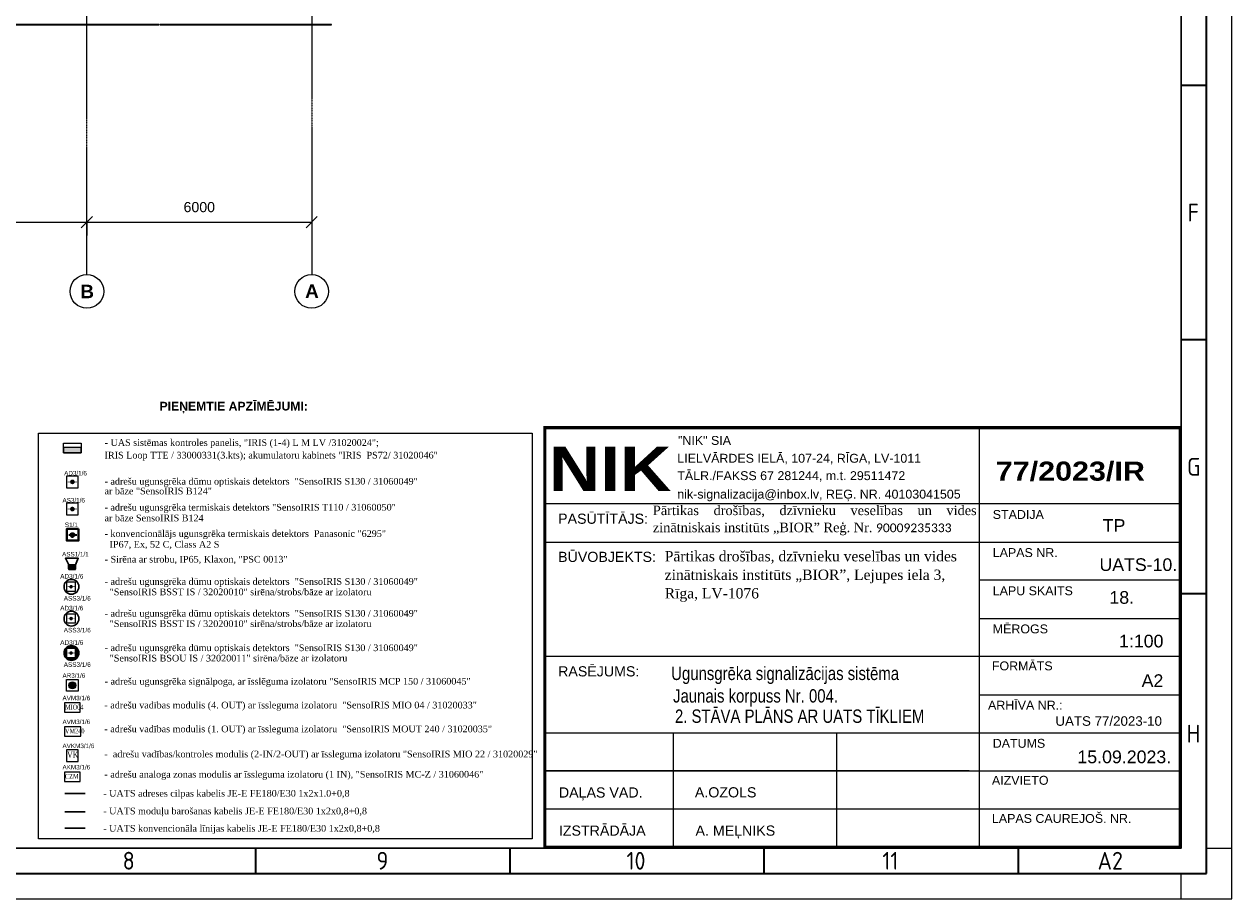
# Model space of a CAD drawing. Header units: millimetres. Extents: x -197461 to 862495, y -970068 to 63888.
# Tile 74 of 205: x -90476 to -58238, y -600991 to -577644. Entities that reach past the tile are written whole.
import ezdxf

# ---------------------------------------------------------------- set-up
doc = ezdxf.new("R2010")
doc.units = ezdxf.units.MM
doc.linetypes.add('Grid Line', pattern=[22.225, 12.7, -3.175, 3.175, -3.175])
doc.layers.get('0').update_dxf_attribs({"linetype": 'CONTINUOUS'})
doc.layers.get('Defpoints').update_dxf_attribs({"linetype": 'CONTINUOUS'})
for name, color, linetype, lineweight in [('00_rāmis', 7, 'CONTINUOUS', 18), ('00_text_rakstlaukums', 7, 'CONTINUOUS', 18), ('00_tieva', 7, 'CONTINUOUS', 15), ('A-ANNO-DIMS', 211, 'CONTINUOUS', 9), ('A-MASS', 70, 'CONTINUOUS', 5), ('Hatch', 7, 'CONTINUOUS', 0), ('Karlis_UAS_black', 7, 'CONTINUOUS', 30), ('S-GRID', 1, 'CONTINUOUS', 9), ('S-GRID-IDEN', 1, 'CONTINUOUS', 25), ('Titlebox', 7, 'CONTINUOUS', 9)]:
    doc.layers.add(name, color=color, linetype=linetype, lineweight=lineweight)
for name, color, linetype in [('PDF_Geometry', 7, 'CONTINUOUS'), ('Rasējuma lapa', 7, 'CONTINUOUS'), ('UAS', 240, 'CONTINUOUS')]:
    doc.layers.add(name, color=color, linetype=linetype)
doc.styles.add('ARIAL', font='arialbd.ttf')
doc.styles.add('Arial_2', font='arial.ttf', dxfattribs={"height": 270})
doc.styles.add('Arial_baltic', font='arial.ttf')
doc.styles.add('Bold', font='ariblk.ttf', dxfattribs={"height": 60})
doc.styles.add('Calibri', font='calibri.ttf')
doc.styles.add('ISO', font='iso')
doc.styles.add('Karlis_times', font='times.ttf', dxfattribs={"height": 2.2})
doc.styles.add('saurais70', font='arial.ttf', dxfattribs={"width": 0.7, "height": 250})
doc.dimstyles.new('Arrow_-_2_5mm_Arial', dxfattribs={"dimscale": 304.8, "dimtxt": 275.470038, "dimasz": 0.984252, "dimexe": 1.181102, "dimexo": 0.738189, "dimgap": 0.86122, "dimtad": 1, "dimdec": 0, "dimrnd": 5, "dimzin": 0, "dimdsep": 46, "dimtxsty": 'Arial_2', "dimblk1": 'OBLIQUE', "dimblk2": 'OBLIQUE', "dimsah": 1, "dimcen": 0.09, "dimazin": 0, "dimtfac": 1, "dimtdec": 4, "dimtix": 1, "dimtmove": 0, "dimatfit": 3, "dimfxl": 1, "dimtvp": 1, "dimtfill": 1, "dimtolj": 1, "dimtzin": 0, "dimarcsym": 2})

# ---------------------------------------------------------------- blocks, each defined once
blk = doc.blocks.new('A2_L')
at = {"layer": 'Rasējuma lapa'}
for p, q in [((0, 0), (0, 420)), ((-5, 10), (0, 10)), ((-10, 0), (-10, 5)), ((-594, 0), (0, 0))]:
    blk.add_line(p, q, dxfattribs=at)
at = {"layer": 'Rasējuma lapa', "lineweight": 35}
for p, q in [((-5, 5), (-5, 415)), ((-5, 160), (-10, 160)), ((-5, 110), (-10, 110)), ((-5, 60), (-10, 60)), ((-192, 5), (-192, 10)), ((-142, 5), (-142, 10)), ((-92, 5), (-92, 10)), ((-42, 5), (-42, 10)), ((-579, 5), (-5, 5))]:
    blk.add_line(p, q, dxfattribs=at)
at = {"layer": 'Rasējuma lapa', "lineweight": 30}
for p, q in [((-10, 10), (-10, 410)), ((-574, 10), (-10, 10))]:
    blk.add_line(p, q, dxfattribs=at)
at = {"layer": 'Rasējuma lapa', "style": 'ISO'}
for s, p in [('F', (-8.72, 133.25)), ('G', (-8.81, 83.25)), ('H', (-8.9, 30.75)), ('8', (-218.23, 5.75)), ('9', (-168.28, 5.75)), ('10', (-119.1, 5.75)), ('11', (-68.75, 5.75)), ('A2', (-26.41, 5.75))]:
    blk.add_text(s, height=3.5, dxfattribs=at).set_placement(p)
blk = doc.blocks.new('*U1293')
at = {"layer": 'Rasējuma lapa'}
blk.add_blockref('A2_L', (0, 0), dxfattribs=at)
blk = doc.blocks.new('Grid - Ass 4_0mm-197408-Otrā stāva plāns uz atzīmes 3_400')
at = {"layer": 'S-GRID-IDEN'}
blk.add_circle((0, 0), 3, dxfattribs=at)
blk = doc.blocks.new('_OBLIQUE')
at = {"color": 0, "linetype": 'ByBlock'}
blk.add_line((-0.5, -0.5), (0.5, 0.5), dxfattribs=at)
blk = doc.blocks.new('*D1303')
at = {"layer": 'A-ANNO-DIMS', "color": 0, "lineweight": -2, "transparency": 16777216}
for p, q in [((-94801, -582929), (-88801, -582929)), ((-94801, -582942), (-94801, -583289)), ((-88801, -582942), (-88801, -583289))]:
    blk.add_line(p, q, dxfattribs=at)
at = {"layer": 'Defpoints', "color": 0, "transparency": 16777216}
for p in [(-94801, -582717), (-88801, -582717), (-88801, -582929)]:
    blk.add_point(p, dxfattribs=at)
at = {"layer": 'A-ANNO-DIMS', "color": 0, "lineweight": -2, "transparency": 16777216, "xscale": 299.9999999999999, "yscale": 299.9999999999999, "zscale": 299.9999999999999, "rotation": 180}
blk.add_blockref('_OBLIQUE', (-94801, -582929), dxfattribs=at)
at = {"layer": 'A-ANNO-DIMS', "color": 0, "lineweight": -2, "transparency": 16777216, "xscale": 299.9999999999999, "yscale": 299.9999999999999, "zscale": 299.9999999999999}
blk.add_blockref('_OBLIQUE', (-88801, -582929), dxfattribs=at)
at = {"layer": 'A-ANNO-DIMS', "color": 0, "transparency": 16777216, "insert": (-91801, -582529), "char_height": 270, "attachment_point": 5, "style": 'Arial_2', "bg_fill": 3, "box_fill_scale": 1.1, "bg_fill_color": 256, "bg_fill_true_color": 13158600, "bg_fill_transparency": 0}
blk.add_mtext('\\A1;6000', dxfattribs=at)
blk = doc.blocks.new('*D1304')
at = {"layer": 'A-ANNO-DIMS', "color": 0, "lineweight": -2, "transparency": 16777216}
for p, q in [((-88801, -582929), (-82801, -582929)), ((-88801, -582942), (-88801, -583289)), ((-82801, -582942), (-82801, -583289))]:
    blk.add_line(p, q, dxfattribs=at)
at = {"layer": 'Defpoints', "color": 0, "transparency": 16777216}
for p in [(-88801, -582717), (-82801, -582717), (-82801, -582929)]:
    blk.add_point(p, dxfattribs=at)
at = {"layer": 'A-ANNO-DIMS', "color": 0, "lineweight": -2, "transparency": 16777216, "xscale": 299.9999999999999, "yscale": 299.9999999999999, "zscale": 299.9999999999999, "rotation": 180}
blk.add_blockref('_OBLIQUE', (-88801, -582929), dxfattribs=at)
at = {"layer": 'A-ANNO-DIMS', "color": 0, "lineweight": -2, "transparency": 16777216, "xscale": 299.9999999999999, "yscale": 299.9999999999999, "zscale": 299.9999999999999}
blk.add_blockref('_OBLIQUE', (-82801, -582929), dxfattribs=at)
at = {"layer": 'A-ANNO-DIMS', "color": 0, "transparency": 16777216, "insert": (-85801, -582529), "char_height": 270, "attachment_point": 5, "style": 'Arial_2', "bg_fill": 3, "box_fill_scale": 1.1, "bg_fill_color": 256, "bg_fill_true_color": 13158600, "bg_fill_transparency": 0}
blk.add_mtext('\\A1;6000', dxfattribs=at)
blk = doc.blocks.new('AD-proj')
at = {"lineweight": 5}
blk.add_lwpolyline([(-250, -250), (250, -250), (250, 250), (-250, 250)], close=True, dxfattribs=at)
at = {"const_width": 30}
blk.add_lwpolyline([(-200, 0), (200, 0)], dxfattribs=at)
at = {"const_width": 100}
blk.add_lwpolyline([(-50, 0, 1), (50, 0, 1)], format="xyb", close=True, dxfattribs=at)
blk = doc.blocks.new('AP')
blk.add_hatch(color=256).paths.add_polyline_path([(150, 0, 1), (-150, 0, 1)])
for p, q in [((-250, 250), (250, 250)), ((-250, -250), (-250, 250)), ((250, 250), (250, -250)), ((250, -250), (-250, -250))]:
    blk.add_line(p, q)
blk.add_circle((0, 0), 150)

msp = doc.modelspace()

# ---------------------------------------------------------------- hatches: boundary and pattern name
at = {"layer": 'Hatch', "lineweight": 35, "ltscale": 14}
h = msp.add_hatch(dxfattribs=at)
h.set_pattern_fill('ANGLE', color=5, scale=0.651455)
h.set_pattern_definition([(0, (-3431636.81, 3756917.7434), (0, 4.550412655), [3.3093910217, -1.241021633]), (90, (-3431636.81, 3756917.7434), (-4.550412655, 3e-16), [3.3093910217, -1.241021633])])
h.paths.add_polyline_path([(-89132.695, -591278.37334, 1), (-89234.26009, -591278.37334, 1)])
at = {"layer": 'UAS', "linetype": 'Continuous', "lineweight": 25}
msp.add_hatch(color=1, dxfattribs=at).paths.add_polyline_path([(-89421.28463, -588944.58637), (-89421.28463, -589083.61335), (-88952.31844, -589083.61335), (-88952.31844, -588944.58637)])
at = {"layer": 'UAS', "linetype": 'ByBlock', "lineweight": 35, "ltscale": 10}
h = msp.add_hatch(dxfattribs=at)
h.set_pattern_fill('ANGLE', color=1, scale=0.920742)
h.set_pattern_definition([(0, (-125245.0714, -1311471.868), (0, 6.43138418), [4.67737031, -1.75401387]), (90, (-125245.0714, -1311471.868), (-6.43138418, 4e-16), [4.67737031, -1.75401387])])
h.paths.add_polyline_path([(-89286.22485, -592194.66663), (-89105.3686, -592194.66663), (-89105.3686, -592075.34842), (-89286.22485, -592075.34842)])
at = {"layer": 'UAS', "true_color": 0xc7c8ca}
h = msp.add_hatch(color=9, dxfattribs=at)
h.dxf.hatch_style = 1
h.paths.add_polyline_path([(-89015.59743, -594430.55684, 1), (-89411.65748, -594430.55684, 1)])
h.paths.add_polyline_path([(-89104.75084, -594548.31427), (-89341.34152, -594548.31427), (-89341.34152, -594311.72359), (-89104.75084, -594311.72359)], flags=16)
h.paths.add_polyline_path([(-89199.38711, -594430.01893, -1), (-89246.70525, -594430.01893, -1)], flags=0)

# ---------------------------------------------------------------- linework, layer by layer
at = {"color": 251, "lineweight": 5, "true_color": 0x636466}
for p, q in [((-86882.51673, -577649.9827), (-88343.43069, -577649.9827)), ((-88343.43069, -577659.9827), (-86882.51673, -577659.9827)), ((-86882.51673, -577659.9827), (-86882.51673, -577649.9827)), ((-85790.54225, -577649.9827), (-86858.51673, -577649.9827)), ((-86858.51673, -577649.9827), (-86858.51673, -577659.9827)), ((-86858.51673, -577659.9827), (-85790.54225, -577659.9827))]:
    msp.add_line(p, q, dxfattribs=at)
at = {"layer": '00_rāmis'}
for p, q in [((-59618.80658, -588414.34032), (-76577.89801, -588414.34027)), ((-59618.80343, -588414.34032), (-76577.89486, -588414.34027))]:
    msp.add_line(p, q, dxfattribs=at)
at = {"layer": '00_rāmis', "const_width": 84.79564}
msp.add_lwpolyline([(-76577.90535, -599611.40794), (-59618.80343, -599611.40794), (-59618.80343, -588414.34032), (-76577.90535, -588414.34032)], close=True, dxfattribs=at)
at = {"layer": '00_tieva'}
for p, q in [((-64977.46606, -599611.41022), (-64977.46606, -588414.34027)), ((-59618.80658, -590450.25984), (-76577.89676, -590450.24414)), ((-64977.47527, -599611.41022), (-64977.47527, -590450.25984)), ((-76577.89772, -591468.92783), (-59618.81579, -591468.92783)), ((-59618.80658, -592487.30462), (-64977.47527, -592487.3046)), ((-64977.47527, -593505.97755), (-59618.81579, -593505.97755)), ((-59618.80658, -594523.22413), (-76577.90138, -594523.22408)), ((-64977.47527, -595541.89707), (-59618.81579, -595541.89707)), ((-76577.90282, -596559.14359), (-59618.80658, -596559.14364)), ((-76577.90282, -596559.14359), (-59618.80658, -596559.14364)), ((-73146.25541, -599611.40861), (-73146.25541, -596559.14359)), ((-68783.10934, -599611.40973), (-68783.10934, -596559.14359)), ((-65247.85072, -597576.67544), (-76577.9036, -597576.67544)), ((-76577.90282, -597576.67544), (-59618.80658, -597576.67549)), ((-65247.85072, -597576.67544), (-76442.22596, -597576.67544)), ((-65247.85072, -598594.20729), (-76577.9036, -598594.20729)), ((-59618.80658, -598594.20734), (-76442.22596, -598594.20729))]:
    msp.add_line(p, q, dxfattribs=at)
at = {"layer": 'A-MASS', "color": 251, "lineweight": 18, "true_color": 0x636466}
for p, q in [((-88343.43069, -577649.98254), (-91789.06027, -577649.98254)), ((-91789.06027, -577659.98254), (-88343.43069, -577659.98254)), ((-88343.43069, -577659.98254), (-88343.43069, -577649.98254)), ((-85790.54225, -577649.9827), (-85790.54225, -577659.9827)), ((-82267.75973, -577649.9827), (-85790.54225, -577649.9827)), ((-85790.54225, -577659.9827), (-82267.75973, -577659.9827)), ((-82267.75973, -577659.9827), (-82267.75973, -577649.9827))]:
    msp.add_line(p, q, dxfattribs=at)
at = {"layer": 'Karlis_UAS_black', "color": 5, "lineweight": 40, "ltscale": 0.2}
msp.add_lwpolyline([(-89025.23601, -591116.36019), (-89337.93437, -591116.41476), (-89337.87979, -591429.11312), (-89025.18143, -591429.11313)], close=True, dxfattribs=at)
at = {"layer": 'PDF_Geometry', "lineweight": 9}
msp.add_lwpolyline([(-76228.54176, -588395.53167), (-59616.06858, -588395.53167)], dxfattribs=at)
at = {"layer": 'S-GRID', "color": 251, "linetype": 'Grid Line', "true_color": 0x636466}
for p, q in [((-88800.96639, -584327.17672), (-88800.96639, -575970.77758)), ((-82800.96639, -575970.77758), (-82800.96639, -584327.17672))]:
    msp.add_line(p, q, dxfattribs=at)
at = {"layer": 'UAS', "color": 5, "lineweight": 35, "ltscale": 14}
msp.add_line((-89283.46409, -591274.46137), (-89073.08269, -591274.46137), dxfattribs=at)
at = {"layer": 'UAS', "color": 1, "lineweight": 30}
msp.add_line((-88845.64071, -598181.13593), (-89388.15794, -598181.13593), dxfattribs=at)
at = {"layer": 'UAS', "color": 104, "lineweight": 30}
msp.add_line((-88845.64071, -598665.85848), (-89388.15794, -598665.85848), dxfattribs=at)
at = {"layer": 'UAS', "color": 5, "lineweight": 30}
msp.add_line((-88845.64071, -599106.08279), (-89388.15794, -599106.08279), dxfattribs=at)
at = {"layer": 'UAS', "color": 7, "lineweight": 13}
msp.add_lwpolyline([(-90091.25695, -588565.45873), (-76914.18662, -588565.45873), (-76914.18662, -599390.89851), (-90091.25695, -599390.89851)], close=True, dxfattribs=at)
at = {"layer": 'UAS', "color": 1, "linetype": 'Continuous', "lineweight": 25}
for points in [[(-89421.51544, -589083.61335), (-88952.31844, -589083.61335), (-88952.31844, -588944.58637), (-89421.51544, -588944.58637)], [(-88951.5861, -589083.89281), (-89421.28463, -589083.89281), (-89421.28463, -588824.6985), (-88951.5861, -588824.6985)]]:
    msp.add_lwpolyline(points, close=True, dxfattribs=at)
at = {"layer": 'UAS', "color": 1, "lineweight": 30}
for points in [[(-89101.75144, -592075.34842), (-89286.22485, -592075.34842), (-89373.0358, -591901.795), (-89033.02629, -591901.795)], [(-89286.22485, -592075.34842), (-89105.3686, -592075.34842), (-89105.3686, -592194.66663), (-89286.22485, -592194.66663)]]:
    msp.add_lwpolyline(points, close=True, dxfattribs=at)
at = {"layer": 'UAS', "color": 1, "ltscale": 0.2}
for points in [[(-88981.38576, -595762.79903), (-89401.76295, -595762.84242), (-89401.71956, -596011.44281), (-88981.34237, -596011.44281)], [(-88964.32091, -596398.45648), (-89401.76295, -596398.49986), (-89401.71956, -596647.10025), (-88964.27752, -596647.10026)], [(-89038.03625, -597015.369), (-89348.78673, -597015.42323), (-89348.7325, -597326.17372), (-89037.98201, -597326.17372)], [(-88981.38576, -597609.41053), (-89401.76295, -597609.45392), (-89401.71956, -597858.05431), (-88981.34237, -597858.05431)]]:
    msp.add_lwpolyline(points, close=True, dxfattribs=at)
at = {"layer": 'UAS', "color": 5, "lineweight": 35, "ltscale": 14}
msp.add_circle((-89183.47755, -591278.37334), 50.78254, dxfattribs=at)
at = {"layer": 'UAS', "color": 1, "lineweight": 30}
for centre in [(-89213.62746, -592661.48509), (-89213.62746, -593510.47232), (-89213.62746, -594430.55684)]:
    msp.add_circle(centre, 198.03002, dxfattribs=at)

# ---------------------------------------------------------------- block references
at = {"layer": 'Rasējuma lapa', "xscale": 135.6730224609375, "yscale": 135.6730224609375, "zscale": 135.6730224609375}
msp.add_blockref('*U1293', (-58237.88142, -600991.12528), dxfattribs=at)
at = {"layer": 'S-GRID-IDEN', "color": 251, "true_color": 0x636466, "xscale": 149.9999999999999, "yscale": 149.9999999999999, "zscale": 149.9999999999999}
msp.add_blockref('Grid - Ass 4_0mm-197408-Otrā stāva plāns uz atzīmes 3_400', (-88800.96639, -584777.17672), dxfattribs=at)
at = {"layer": 'S-GRID-IDEN', "color": 251, "true_color": 0x636466, "xscale": 149.9999999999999, "yscale": 149.9999999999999, "zscale": 149.9999999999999, "rotation": 180}
msp.add_blockref('Grid - Ass 4_0mm-197408-Otrā stāva plāns uz atzīmes 3_400', (-82800.96639, -584777.17672), dxfattribs=at)
at = {"layer": 'UAS'}
for p, xscale, yscale, zscale in [((-89187.83776, -589860.92881), 0.6215009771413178, 0.6215009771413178, 0.6215009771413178), ((-89187.83776, -590587.12548), 0.6215009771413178, 0.6215009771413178, 0.6215009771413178), ((-89223.04618, -592660.94717), 0.473181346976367, 0.473181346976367, 0.473181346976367), ((-89223.04618, -593509.93441), 0.473181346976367, 0.473181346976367, 0.473181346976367), ((-89223.04618, -594430.01893), 0.473181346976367, 0.473181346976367, 0.473181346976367)]:
    msp.add_blockref('AD-proj', p, dxfattribs=dict(at, xscale=xscale, yscale=yscale, zscale=zscale))
at = {"layer": 'UAS', "color": 1, "xscale": 0.6215009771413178, "yscale": 0.6215009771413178, "zscale": 0.6215009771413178}
msp.add_blockref('AP', (-89187.83776, -595292.04234), dxfattribs=at)

# ---------------------------------------------------------------- texts
at = {"layer": '00_rāmis'}
for s, height, style, p in [('"NIK" SIA', 237.444202, 'Arial_baltic', (-73022.25314, -588873.77564)), ('LIELVĀRDES IELĀ, 107-24, RĪGA, LV-1011', 237.4442015, 'Arial_baltic', (-73040.76773, -589350.34205)), ('77/2023/IR', 508.773834, 'Bold', (-64539.18711, -589828.35209)), ('TĀLR./FAKSS 67 281244, m.t. 29511472', 237.4442015, 'Arial_baltic', (-73040.76773, -589814.32782)), ('nik-signalizacija@inbox.lv, REĢ. NR. 40103041505', 237.4442015, 'Arial_baltic', (-73040.76773, -590307.55442)), ('PASŪTĪTĀJS:', 271.3460449, 'Arial_baltic', (-76222.50141, -590980.07143)), ('PASŪTĪTĀJS:', 271.3460449, 'Arial_baltic', (-76222.4922, -590980.07143)), ('STADIJA', 237.444202, 'Arial_baltic', (-64620.12407, -590850.27499)), ('TP', 338.3346, 'Arial_baltic', (-61683.89374, -591194.74545)), ('BŪVOBJEKTS:', 271.3460449, 'Arial_baltic', (-76222.49118, -591998.44325)), ('LAPAS NR.', 237.444202, 'Arial_baltic', (-64620.12407, -591867.80684)), ('UATS-10. ', 338.3346, 'Arial_baltic', (-61771.2782, -592239.9833)), ('LAPU SKAITS', 237.4442015, 'Arial_baltic', (-64620.12407, -592887.32472)), ('18.', 338.3346, 'Arial_baltic', (-61504.78851, -593115.39437)), ('MĒROGS', 237.444202, 'Arial_baltic', (-64620.12407, -593905.14184)), ('1:100', 339.182556, 'Arial_baltic', (-61249.41725, -594280.18364)), ('RASĒJUMS:', 271.346045, 'Arial_baltic', (-76222.50105, -595053.60627)), ('FORMĀTS', 237.444202, 'Arial_baltic', (-64642.75673, -594892.10214)), ('A2', 339.182556, 'Arial_baltic', (-60646.25416, -595336.889)), ('ARHĪVA NR.:', 237.4442015, 'Arial_baltic', (-64746.28039, -595940.60525)), ('UATS 77/2023-10', 254.3869171, 'Arial_baltic', (-62947.89852, -596371.71365)), ('DATUMS', 237.444202, 'Arial_baltic', (-64620.12313, -596958.40548)), ('15.09.2023.', 339.1825562, 'Arial_baltic', (-62360.29894, -597370.65995)), ('DAĻAS VAD.', 271.346045, 'Arial_baltic', (-76201.64383, -598288.04211)), ('A.OZOLS', 271.346045, 'Arial_baltic', (-72571.5422, -598283.31219)), ('AIZVIETO', 237.444202, 'Arial_baltic', (-64642.59309, -597946.31142)), ('IZSTRĀDĀJA', 271.346045, 'Arial_baltic', (-76201.64383, -599305.57395)), ('A. MEĻNIKS', 271.346045, 'Arial_baltic', (-72554.87915, -599305.57463)), ('LAPAS CAUREJOŠ. NR.', 237.4442015, 'Arial_baltic', (-64642.59366, -598964.00164))]:
    msp.add_text(s, height=height, dxfattribs=dict(at, style=style)).set_placement(p)
at = {"layer": '00_rāmis', "color": 5, "style": 'Bold'}
msp.add_text('NIK', height=1187.138947, dxfattribs=at).set_placement((-76467.9119, -590106.7645))
at = {"layer": '00_text_rakstlaukums', "style": 'Arial_baltic', "width": 0.8}
for s, p in [('Ugunsgrēka signalizācijas sistēma', (-73203.89374, -595151.12489)), ('Jaunais korpuss Nr. 004.', (-73153.89374, -595751.12489)), ('2. STĀVA PLĀNS AR UATS TĪKLIEM', (-73103.19032, -596293.52835))]:
    msp.add_text(s, height=356.141684, dxfattribs=at).set_placement(p)
at = {"layer": 'S-GRID-IDEN', "color": 251, "lineweight": 9, "true_color": 0x636466, "char_height": 360, "width": 408.860625, "attachment_point": 1, "style": 'ARIAL'}
for s, insert in [('B', (-88975.1495, -584599.37413)), ('A', (-82974.78329, -584591.63557))]:
    msp.add_mtext(s, dxfattribs=dict(at, insert=insert))
at = {"layer": 'Titlebox', "attachment_point": 1, "style": 'Calibri'}
for s, insert, char_height, width in [('\\pxa0.66667,sm1.07917,qj;{\\fTimes New Roman|b0|i0|c186|p18;Pārtikas drošības, dzīvnieku veselības un vides zinātniskais institūts „BIOR” Reģ. Nr. \\fCalibri|b0|i0|c0|p34;\\H0.91667x;90009235333}', (-73693.34307, -590495.56149), 253.125, 8617.8480245), ('\\pxa0.66667,sm1.07917;{\\fTimes New Roman|b0|i0|c186|p18;\\H0.91667x;Pārtikas drošības, dzīvnieku veselības un vides zinātniskais institūts „BIOR”, \\fTimes New Roman|b0|i0|c0|p18;Lejupes iela 3, \\fTimes New Roman|b0|i0|c186|p18;\\PRīga, \\fTimes New Roman|b0|i0|c0|p18;LV-1076\\fCalibri|b0|i0|c0|p34;\\P\\pa0.25,s*,ql;\\fTimes New Roman|b0|i0|c0|p18; }', (-73375.60998, -591708.23697), 300, 8475.0517374)]:
    msp.add_mtext(s, dxfattribs=dict(at, insert=insert, char_height=char_height, width=width))
at = {"layer": 'UAS', "color": 251, "style": 'ARIAL'}
msp.add_text('PIEŅEMTIE APZĪMĒJUMI:', height=233.0628662, dxfattribs=at).set_placement((-86862.32705, -587956.75925))
at = {"layer": 'UAS', "color": 7, "style": 'Karlis_times'}
for s, height, p in [('- UAS sistēmas kontroles panelis, "IRIS (1-4) L M LV /31020024";', 178.6815308, (-88328.51592, -588901.39621)), ('IRIS Loop TTE / 33000331(3.kts); akumulatoru kabinets "IRIS  PS72/ 31020046"', 178.6815308, (-88328.51592, -589237.59732)), ('- adrešu ugunsgrēka dūmu optiskais detektors  "SensoIRIS S130 / 31060049"', 178.6815308, (-88330.54364, -589934.57599)), ('ar bāze "SensoIRIS B124"', 178.6815308, (-88330.54364, -590194.91584)), ('- adrešu ugunsgrēka termiskais detektors "SensoIRIS T110 / 31060050"', 178.6815308, (-88330.54364, -590627.61516)), ('ar bāze SensoIRIS B124', 178.6815308, (-88330.54364, -590914.19816)), ('- konvencionālājs ugunsgrēka termiskais detektors  Panasonic "6295"', 178.6815308, (-88330.54364, -591330.61516)), ('  IP67, Ex, 52 C, Class A2 S', 178.6815308, (-88330.54364, -591617.19816)), ('- Sirēna ar strobu, IP65, Klaxon, "PSC 0013"', 178.6815308, (-88327.92777, -592015.39566)), ('- adrešu ugunsgrēka dūmu optiskais detektors  "SensoIRIS S130 / 31060049"', 178.6815308, (-88327.92777, -592609.75604)), ('  "SensoIRIS BSST IS / 32020010" sirēna/strobs/bāze ar izolatoru', 178.6815308, (-88327.92777, -592886.71529)), ('- adrešu ugunsgrēka dūmu optiskais detektors  "SensoIRIS S130 / 31060049"', 178.6815308, (-88327.92777, -593458.74328)), ('  "SensoIRIS BSST IS / 32020010" sirēna/strobs/bāze ar izolatoru', 178.6815308, (-88327.92777, -593735.70253)), ('- adrešu ugunsgrēka dūmu optiskais detektors  "SensoIRIS S130 / 31060049"', 178.6815308, (-88327.92777, -594378.8278)), ('  "SensoIRIS BSOU IS / 32020011" sirēna/bāze ar izolatoru', 178.6815308, (-88327.92777, -594655.78705)), ('- adrešu ugunsgrēka signālpoga, ar īsslēguma izolatoru "SensoIRIS MCP 150 / 31060045"', 178.6815308, (-88327.92777, -595272.41888)), ('- adrešu vadības modulis (4. OUT) ar īssleguma izolatoru  "SensoIRIS MIO 04 / 31020033"', 178.6815308, (-88333.42014, -595908.74822)), ('- adrešu vadības modulis (1. OUT) ar īssleguma izolatoru  "SensoIRIS MOUT 240 / 31020035"', 178.6815308, (-88333.42014, -596544.40566)), ('-  adrešu vadības/kontroles modulis (2-IN/2-OUT) ar īssleguma izolatoru "SensoIRIS MIO 22 / 31020029"', 178.68153076, (-88333.42014, -597214.98763)), ('- adrešu analoga zonas modulis ar īssleguma izolatoru (1 IN), "SensoIRIS MC-Z / 31060046"', 178.6815308, (-88333.42014, -597755.35972)), ('- UATS adreses cilpas kabelis JE-E FE180/E30 1x2x1.0+0,8 ', 178.6815308, (-88365.20717, -598263.4208)), ('- UATS moduļu barošanas kabelis JE-E FE180/E30 1x2x0,8+0,8 ', 178.6815308, (-88365.20717, -598735.41627)), ('- UATS konvencionāla līnijas kabelis JE-E FE180/E30 1x2x0,8+0,8 ', 178.6815308, (-88365.20717, -599198.2082))]:
    msp.add_text(s, height=height, dxfattribs=at).set_placement(p)
at = {"layer": 'UAS', "color": 1}
for s, height, style, width, p in [('AD3/1/6', 120.52951, 'saurais70', 0.8, (-89408.51381, -589690.20378)), ('AS3/1/6', 120.52951, 'saurais70', 0.8, (-89452.29958, -590412.55175)), ('ASS1/1/1', 120.52951, 'saurais70', 0.8, (-89463.12803, -591852.06012)), ('AD3/1/6', 122.353931, 'saurais70', 0.8, (-89513.46471, -592442.04977)), ('AD3/1/6', 122.353931, 'saurais70', 0.8, (-89513.46471, -593291.037)), ('ASS3/1/6', 122.353931, 'saurais70', 0.8, (-89419.19069, -593030.9204)), ('ASS3/1/6', 122.353931, 'saurais70', 0.8, (-89419.19069, -593879.90764)), ('AD3/1/6', 122.353931, 'saurais70', 0.8, (-89513.46471, -594211.12152)), ('ASS3/1/6', 122.353931, 'saurais70', 0.8, (-89419.19069, -594799.99216)), ('AR3/1/6', 120.52951, 'saurais70', 0.8, (-89452.29958, -595091.80463)), ('AVM3/1/6', 120.52951, 'saurais70', 0.8, (-89452.29958, -595691.19383)), ('MIO04', 130.515205, 'Karlis_times', 0.7, (-89386.3029, -595940.1084)), ('AVM3/1/6', 120.52951, 'saurais70', 0.8, (-89452.29958, -596326.85127)), ('VM240', 130.515205, 'Karlis_times', 0.7, (-89386.3029, -596575.76584)), ('AVKM3/1/6', 120.52951, 'saurais70', 0.8, (-89452.29958, -596968.34697)), ('VK', 163.144006, 'Karlis_times', 0.7, (-89329.46167, -597223.87892)), ('AKM3/1/6', 120.52951, 'saurais70', 0.8, (-89452.29958, -597537.80532)), ('CZM', 130.515205, 'Karlis_times', 0.7, (-89386.3029, -597786.7199))]:
    msp.add_text(s, height=height, dxfattribs=dict(at, style=style, width=width)).set_placement(p)
at = {"layer": 'UAS', "color": 5, "style": 'saurais70', "width": 0.8}
msp.add_text('S1/1', height=120.52951, dxfattribs=at).set_placement((-89389.51381, -591067.20378))

# ---------------------------------------------------------------- next in the draw order: dimensions: what is measured, and where the dimension line sits
at = {"layer": 'A-ANNO-DIMS', "color": 251, "true_color": 0x636466}
dim = msp.add_linear_dim(base=(-88800.96639, -582929.28925), p1=(-94800.96639, -582717.15722), p2=(-88800.96639, -582717.15722), dimstyle='Arrow_-_2_5mm_Arial', override={"dimpost": '<>', "dimfxl": 6000}, dxfattribs=at)
dim.commit()
dim.dimension.update_dxf_attribs({"geometry": '*D1303', "text_midpoint": (-91800.96639, -582528.93454)})

# ---------------------------------------------------------------- next in the draw order: dimensions: what is measured, and where the dimension line sits
dim = msp.add_linear_dim(base=(-82800.96639, -582929.28925), p1=(-88800.96639, -582717.15722), p2=(-82800.96639, -582717.15722), dimstyle='Arrow_-_2_5mm_Arial', override={"dimpost": '<>', "dimfxl": 6000}, dxfattribs=at)
dim.commit()
dim.dimension.update_dxf_attribs({"geometry": '*D1304', "text_midpoint": (-85800.96639, -582528.93454)})

doc.saveas('drawing.dxf')
